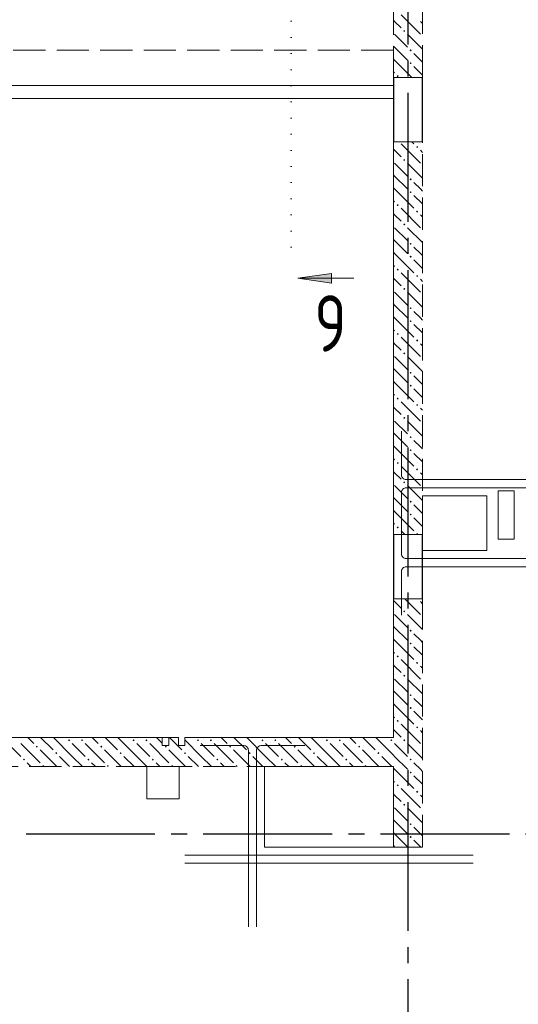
# Model space of a CAD drawing. Header units: millimetres. Extents: x 0 to 61017, y 0 to 42000.
# Tile 19 of 23: x 40270 to 43365, y 27745 to 33853. Entities that reach past the tile are written whole.
import ezdxf

# ---------------------------------------------------------------- set-up
doc = ezdxf.new("R2010")
doc.units = ezdxf.units.MM
for name, pattern in [('______2', [270, 200, -70]), ('______5', [1100, 800, -100, 100, -100]), ('______9', [100, 0, -100])]:
    doc.linetypes.add(name, pattern=pattern)
for name, color, linetype, lineweight in [('ЖБ Балка Вышележаща', 7, 'Continuous', 25), ('Макрос окна_ макрос двери', 7, 'Continuous', 18), ('Обрамление проемов стержнями', 7, 'Continuous', 25), ('Оси', 40, '______5', 18), ('Узлы символ', 7, 'Continuous', 25)]:
    doc.layers.add(name, color=color, linetype=linetype, lineweight=lineweight)
for name, color, linetype, lineweight, true_color in [('ЖБ Балка Нижележащая', 7, '______2', 25, 0x8c8cff), ('ЖБ Перекрытие верхний уровень', 7, 'Continuous', 25, 0xe0e0ff), ('ЖБ Стена верхний уровень', 7, 'Continuous', 25, 0x006e00)]:
    doc.layers.add(name, color=color, linetype=linetype, lineweight=lineweight, true_color=true_color)
doc.styles.add('ISOCPEUR', font='txt')

msp = doc.modelspace()

# ---------------------------------------------------------------- hatches: boundary and pattern name
at = {"layer": 'ЖБ Стена верхний уровень', "linetype": 'Continuous', "lineweight": 18, "transparency": 33554687}
for points in [[(42650.5, 33783.1), (42657, 33789.6), (42663.5, 33783.1), (42657, 33776.6)], [(42690.5, 33663.1), (42696.9, 33669.6), (42703.4, 33663.1), (42696.9, 33656.6)], [(42690.5, 33583.1), (42696.9, 33589.6), (42703.4, 33583.1), (42696.9, 33576.6)], [(42610.4, 33503.1), (42616.9, 33509.6), (42623.4, 33503.1), (42616.9, 33496.6)], [(42730.5, 33063.1), (42737, 33069.6), (42743.5, 33063.1), (42737, 33056.6)], [(42650.5, 32983.1), (42657, 32989.6), (42663.5, 32983.1), (42657, 32976.6)], [(42690.5, 32863.1), (42696.9, 32869.6), (42703.4, 32863.1), (42696.9, 32856.6)], [(42690.5, 32783.1), (42696.9, 32789.6), (42703.4, 32783.1), (42696.9, 32776.6)], [(42610.4, 32703.1), (42616.9, 32709.6), (42623.4, 32703.1), (42616.9, 32696.6)], [(42730.5, 32663.1), (42737, 32669.6), (42743.5, 32663.1), (42737, 32656.6)], [(42650.5, 32583.1), (42657, 32589.6), (42663.5, 32583.1), (42657, 32576.6)], [(42690.5, 32463.1), (42696.9, 32469.6), (42703.4, 32463.1), (42696.9, 32456.6)], [(42690.5, 32383.1), (42696.9, 32389.6), (42703.4, 32383.1), (42696.9, 32376.6)], [(42610.4, 32303.1), (42616.9, 32309.6), (42623.4, 32303.1), (42616.9, 32296.6)], [(42730.5, 32263.1), (42737, 32269.6), (42743.5, 32263.1), (42737, 32256.6)], [(42650.5, 32183.1), (42657, 32189.6), (42663.5, 32183.1), (42657, 32176.6)], [(42690.5, 32063.1), (42696.9, 32069.6), (42703.4, 32063.1), (42696.9, 32056.6)], [(42690.5, 31983.1), (42696.9, 31989.6), (42703.4, 31983.1), (42696.9, 31976.6)], [(42610.4, 31903.1), (42616.9, 31909.6), (42623.4, 31903.1), (42616.9, 31896.6)], [(42730.5, 31863.1), (42737, 31869.6), (42743.5, 31863.1), (42737, 31856.6)], [(42650.5, 31783.1), (42657, 31789.6), (42663.5, 31783.1), (42657, 31776.6)], [(42690.5, 31663.1), (42696.9, 31669.6), (42703.4, 31663.1), (42696.9, 31656.6)], [(42690.5, 31583.1), (42696.9, 31589.6), (42703.4, 31583.1), (42696.9, 31576.6)], [(42610.4, 31503.1), (42616.9, 31509.6), (42623.4, 31503.1), (42616.9, 31496.6)], [(42730.5, 31463.1), (42737, 31469.6), (42743.5, 31463.1), (42737, 31456.6)], [(42650.5, 31383.1), (42657, 31389.6), (42663.5, 31383.1), (42657, 31376.6)], [(42690.5, 31263.1), (42696.9, 31269.6), (42703.4, 31263.1), (42696.9, 31256.6)], [(42690.5, 31183.1), (42696.9, 31189.6), (42703.4, 31183.1), (42696.9, 31176.6)], [(42610.4, 31103.1), (42616.9, 31109.6), (42623.4, 31103.1), (42616.9, 31096.6)], [(42730.5, 31063.1), (42737, 31069.6), (42743.5, 31063.1), (42737, 31056.6)], [(42650.5, 30983.1), (42657, 30989.6), (42663.5, 30983.1), (42657, 30976.6)], [(42690.5, 30863.1), (42696.9, 30869.6), (42703.4, 30863.1), (42696.9, 30856.6)], [(42690.5, 30783.1), (42696.9, 30789.6), (42703.4, 30783.1), (42696.9, 30776.6)], [(42610.4, 30703.1), (42616.9, 30709.6), (42623.4, 30703.1), (42616.9, 30696.6)], [(42730.5, 30663.1), (42737, 30669.6), (42743.5, 30663.1), (42740.3, 30660), (42733.6, 30660)], [(42740.3, 30260), (42737, 30256.6), (42733.6, 30260)], [(42650.5, 30183.1), (42657, 30189.6), (42663.5, 30183.1), (42657, 30176.6)], [(42690.5, 30063.1), (42696.9, 30069.6), (42703.4, 30063.1), (42696.9, 30056.6)], [(42690.5, 29983.1), (42696.9, 29989.6), (42703.4, 29983.1), (42696.9, 29976.6)], [(42610.4, 29903.1), (42616.9, 29909.6), (42623.4, 29903.1), (42616.9, 29896.6)], [(42730.5, 29863.1), (42737, 29869.6), (42743.5, 29863.1), (42737, 29856.6)], [(42650.5, 29783.1), (42657, 29789.6), (42663.5, 29783.1), (42657, 29776.6)], [(42690.5, 29663.1), (42696.9, 29669.6), (42703.4, 29663.1), (42696.9, 29656.6)], [(42690.5, 29583.1), (42696.9, 29589.6), (42703.4, 29583.1), (42696.9, 29576.6)], [(42610.4, 29503.1), (42616.9, 29509.6), (42623.4, 29503.1), (42616.9, 29496.6)], [(42730.5, 29463.1), (42737, 29469.6), (42743.5, 29463.1), (42737, 29456.6)], [(40570.5, 29383.1), (40577, 29389.6), (40583.4, 29383.1), (40577, 29376.6)], [(40650.5, 29383.1), (40657, 29389.6), (40663.5, 29383.1), (40657, 29376.6)], [(40970.5, 29383.1), (40977, 29389.6), (40983.4, 29383.1), (40977, 29376.6)], [(41050.5, 29383.1), (41057, 29389.6), (41063.5, 29383.1), (41057, 29376.6)], [(41370.5, 29383.1), (41377, 29389.6), (41383.4, 29383.1), (41377, 29376.6)], [(41450.5, 29383.1), (41457, 29389.6), (41463.5, 29383.1), (41457, 29376.6)], [(41770.5, 29383.1), (41777, 29389.6), (41783.4, 29383.1), (41777, 29376.6)], [(41850.5, 29383.1), (41857, 29389.6), (41863.5, 29383.1), (41857, 29376.6)], [(42170.5, 29383.1), (42177, 29389.6), (42183.4, 29383.1), (42177, 29376.6)], [(42250.5, 29383.1), (42257, 29389.6), (42263.5, 29383.1), (42257, 29376.6)], [(42570.5, 29383.1), (42577, 29389.6), (42583.4, 29383.1), (42577, 29376.6)], [(42650.5, 29383.1), (42657, 29389.6), (42663.5, 29383.1), (42657, 29376.6)], [(40370.5, 29343.1), (40377, 29349.6), (40383.4, 29343.1), (40377, 29336.6)], [(40770.5, 29343.1), (40777, 29349.6), (40783.4, 29343.1), (40777, 29336.6)], [(41170.5, 29343.1), (41177, 29349.6), (41183.4, 29343.1), (41177, 29336.6)], [(41570.5, 29343.1), (41577, 29349.6), (41583.4, 29343.1), (41577, 29336.6)], [(41970.5, 29343.1), (41977, 29349.6), (41983.4, 29343.1), (41977, 29336.6)], [(42370.5, 29343.1), (42377, 29349.6), (42383.4, 29343.1), (42377, 29336.6)], [(40290.5, 29263.1), (40296.9, 29269.6), (40303.4, 29263.1), (40296.9, 29256.6)], [(40490.5, 29303.1), (40496.9, 29309.6), (40503.4, 29303.1), (40496.9, 29296.6)], [(40690.5, 29263.1), (40696.9, 29269.6), (40703.4, 29263.1), (40696.9, 29256.6)], [(40890.5, 29303.1), (40896.9, 29309.6), (40903.4, 29303.1), (40896.9, 29296.6)], [(41090.5, 29263.1), (41096.9, 29269.6), (41103.4, 29263.1), (41096.9, 29256.6)], [(41290.5, 29303.1), (41296.9, 29309.6), (41303.4, 29303.1), (41296.9, 29296.6)], [(41490.5, 29263.1), (41496.9, 29269.6), (41503.4, 29263.1), (41496.9, 29256.6)], [(41690.5, 29303.1), (41696.9, 29309.6), (41703.4, 29303.1), (41696.9, 29296.6)], [(41890.5, 29263.1), (41896.9, 29269.6), (41903.4, 29263.1), (41896.9, 29256.6)], [(42090.5, 29303.1), (42096.9, 29309.6), (42103.4, 29303.1), (42096.9, 29296.6)], [(42290.5, 29263.1), (42296.9, 29269.6), (42303.4, 29263.1), (42296.9, 29256.6)], [(42490.5, 29303.1), (42496.9, 29309.6), (42503.4, 29303.1), (42496.9, 29296.6)], [(42690.5, 29263.1), (42696.9, 29269.6), (42703.4, 29263.1), (42696.9, 29256.6)], [(40410.4, 29223.1), (40416.9, 29229.6), (40423.4, 29223.1), (40420.3, 29220), (40413.6, 29220)], [(40810.4, 29223.1), (40816.9, 29229.6), (40823.4, 29223.1), (40820.3, 29220), (40813.6, 29220)], [(41210.4, 29223.1), (41216.9, 29229.6), (41223.4, 29223.1), (41220.3, 29220), (41213.6, 29220)], [(41610.4, 29223.1), (41616.9, 29229.6), (41623.4, 29223.1), (41620.3, 29220), (41613.6, 29220)], [(42010.4, 29223.1), (42016.9, 29229.6), (42023.4, 29223.1), (42020.3, 29220), (42013.6, 29220)], [(42410.4, 29223.1), (42416.9, 29229.6), (42423.4, 29223.1), (42420.3, 29220), (42413.6, 29220)], [(42690.5, 29183.1), (42696.9, 29189.6), (42703.4, 29183.1), (42696.9, 29176.6)], [(42610.4, 29103.1), (42616.9, 29109.6), (42623.4, 29103.1), (42616.9, 29096.6)], [(42730.5, 29063.1), (42737, 29069.6), (42743.5, 29063.1), (42737, 29056.6)], [(42650.5, 28983.1), (42657, 28989.6), (42663.5, 28983.1), (42657, 28976.6)], [(42690.5, 28863.1), (42696.9, 28869.6), (42703.4, 28863.1), (42696.9, 28856.6)], [(42690.5, 28783.1), (42696.9, 28789.6), (42703.4, 28783.1), (42696.9, 28776.6)]]:
    msp.add_hatch(color=7, dxfattribs=at).paths.add_polyline_path(points, flags=16)
at = {"layer": 'Узлы символ', "linetype": 'Continuous', "lineweight": 13, "transparency": 33554687}
msp.add_hatch(color=7, dxfattribs=at).paths.add_polyline_path([(42206.4, 32218.9), (41996.4, 32249), (42206.4, 32278.9)], flags=16)

# ---------------------------------------------------------------- linework, layer by layer
at = {"layer": 'ЖБ Балка Вышележаща', "color": 7, "linetype": 'Continuous', "lineweight": 18, "transparency": 33554687}
for p, q in [((42590, 33365), (42590, 33445)), ((40060, 33365), (42590, 33365))]:
    msp.add_line(p, q, dxfattribs=at)
at = {"layer": 'ЖБ Балка Нижележащая', "color": 251, "linetype": '______2', "lineweight": 18, "true_color": 0x656565, "transparency": 33554687}
for p, q in [((42590, 33665), (40060, 33665)), ((42590, 33445), (42590, 33665))]:
    msp.add_line(p, q, dxfattribs=at)
at = {"layer": 'ЖБ Перекрытие верхний уровень', "color": 7, "linetype": 'Continuous', "lineweight": 18, "transparency": 33554687}
for p, q in [((40060, 33445), (42590, 33445)), ((42590, 33445), (42590, 29400)), ((43340, 30930), (43240, 30930)), ((43240, 30930), (43240, 30630)), ((43340, 30630), (43340, 30930)), ((43170, 30900), (42770, 30900)), ((42770, 30900), (42770, 30560)), ((43170, 30560), (43170, 30900)), ((43240, 30630), (43340, 30630)), ((42770, 30560), (43170, 30560)), ((41255, 29400), (39880, 29400)), ((41255, 29400), (41255, 29350)), ((41295, 29350), (41295, 29400)), ((42590, 29400), (41295, 29400)), ((41255, 29350), (41295, 29350)), ((41260, 29220), (41060, 29220)), ((41060, 29220), (41060, 29020)), ((41260, 29020), (41260, 29220)), ((42590, 29220), (41790, 29220)), ((41790, 29220), (41790, 28720)), ((42590, 28720), (42590, 29220)), ((41060, 29020), (41260, 29020)), ((41790, 28720), (42590, 28720))]:
    msp.add_line(p, q, dxfattribs=at)
at = {"layer": 'ЖБ Стена верхний уровень', "color": 251, "linetype": '______2', "lineweight": 13, "true_color": 0x656565, "transparency": 33554687}
for p, q in [((42590, 34500), (42590, 33495)), ((42770, 33495), (42770, 34500)), ((42770, 33495), (42590, 33495)), ((42590, 33095), (42770, 33095)), ((42590, 33095), (42590, 30660)), ((42770, 30660), (42770, 33095)), ((42770, 30660), (42590, 30660)), ((42590, 30260), (42770, 30260)), ((42590, 30260), (42590, 29400)), ((42770, 28720), (42770, 30260)), ((41155, 29400), (40060, 29400)), ((41155, 29400), (41155, 29350)), ((41195, 29350), (41195, 29400)), ((41255, 29400), (41195, 29400)), ((41255, 29400), (41255, 29350)), ((41295, 29350), (41295, 29400)), ((42590, 29400), (41295, 29400)), ((41155, 29350), (41195, 29350)), ((41255, 29350), (41295, 29350)), ((40060, 29220), (42590, 29220)), ((42590, 29220), (42590, 28720)), ((42590, 28720), (42770, 28720))]:
    msp.add_line(p, q, dxfattribs=at)
at = {"layer": 'ЖБ Стена верхний уровень', "color": 9, "linetype": 'Continuous', "lineweight": 18, "true_color": 0xc7c7c7, "transparency": 33554687}
for p, q in [((42596.9, 33843.1), (42590, 33850.1)), ((42637, 33803.1), (42596.9, 33843.1)), ((42637, 33883.1), (42757, 33763.1)), ((42757, 33843.1), (42770, 33830.1)), ((42596.9, 33763.1), (42677, 33683.1)), ((42677, 33763.1), (42770, 33670.1)), ((42596.9, 33683.1), (42590, 33690.1)), ((42596.9, 33683.1), (42677, 33603.1)), ((42590, 33610.1), (42596.9, 33603.1)), ((42596.9, 33603.1), (42705.1, 33495)), ((42757, 33603.1), (42716.9, 33643.1)), ((42770, 33590.1), (42757, 33603.1)), ((42716.9, 33563.1), (42770, 33510.1)), ((42590, 33530.1), (42596.9, 33523.1)), ((42596.9, 33043.1), (42590, 33050.1)), ((42637, 33083.1), (42757, 32963.1)), ((42705.1, 33095), (42716.9, 33083.1)), ((42637, 33003.1), (42596.9, 33043.1)), ((42596.9, 32963.1), (42677, 32883.1)), ((42596.9, 32883.1), (42590, 32890.1)), ((42596.9, 32883.1), (42677, 32803.1)), ((42590, 32810.1), (42596.9, 32803.1)), ((42596.9, 32803.1), (42716.9, 32683.1)), ((42757, 32803.1), (42716.9, 32843.1)), ((42590, 32730.1), (42596.9, 32723.1)), ((42637, 32683.1), (42757, 32563.1)), ((42596.9, 32643.1), (42590, 32650.1)), ((42637, 32603.1), (42596.9, 32643.1)), ((42596.9, 32563.1), (42677, 32483.1)), ((42596.9, 32483.1), (42590, 32490.1)), ((42596.9, 32483.1), (42677, 32403.1)), ((42757, 32403.1), (42716.9, 32443.1)), ((42590, 32410.1), (42596.9, 32403.1)), ((42596.9, 32403.1), (42716.9, 32283.1)), ((42590, 32330.1), (42596.9, 32323.1)), ((42637, 32283.1), (42757, 32163.1)), ((42596.9, 32243.1), (42590, 32250.1)), ((42637, 32203.1), (42596.9, 32243.1)), ((42596.9, 32163.1), (42677, 32083.1)), ((42596.9, 32083.1), (42590, 32090.1)), ((42596.9, 32083.1), (42677, 32003.1)), ((42590, 32010.1), (42596.9, 32003.1)), ((42757, 32003.1), (42716.9, 32043.1)), ((42596.9, 32003.1), (42716.9, 31883.1)), ((42590, 31930.1), (42596.9, 31923.1)), ((42596.9, 31843.1), (42590, 31850.1)), ((42637, 31803.1), (42596.9, 31843.1)), ((42637, 31883.1), (42757, 31763.1)), ((42596.9, 31763.1), (42677, 31683.1)), ((42596.9, 31683.1), (42590, 31690.1)), ((42596.9, 31683.1), (42677, 31603.1)), ((42757, 31603.1), (42716.9, 31643.1)), ((42590, 31610.1), (42596.9, 31603.1)), ((42596.9, 31603.1), (42716.9, 31483.1)), ((42590, 31530.1), (42596.9, 31523.1)), ((42637, 31483.1), (42757, 31363.1)), ((42596.9, 31443.1), (42590, 31450.1)), ((42637, 31403.1), (42596.9, 31443.1)), ((42596.9, 31363.1), (42677, 31283.1)), ((42596.9, 31283.1), (42590, 31290.1)), ((42596.9, 31283.1), (42677, 31203.1)), ((42757, 31203.1), (42716.9, 31243.1)), ((42590, 31210.1), (42596.9, 31203.1)), ((42596.9, 31203.1), (42716.9, 31083.1)), ((42590, 31130.1), (42596.9, 31123.1)), ((42596.9, 31043.1), (42590, 31050.1)), ((42637, 31003.1), (42596.9, 31043.1)), ((42637, 31083.1), (42757, 30963.1)), ((42596.9, 30963.1), (42677, 30883.1)), ((42596.9, 30883.1), (42590, 30890.1)), ((42596.9, 30883.1), (42677, 30803.1)), ((42590, 30810.1), (42596.9, 30803.1)), ((42596.9, 30803.1), (42716.9, 30683.1)), ((42757, 30803.1), (42716.9, 30843.1)), ((42590, 30730.1), (42596.9, 30723.1)), ((42637, 30683.1), (42660.1, 30660)), ((42596.9, 30243.1), (42590, 30250.1)), ((42637, 30203.1), (42596.9, 30243.1)), ((42660.1, 30260), (42757, 30163.1)), ((42596.9, 30163.1), (42677, 30083.1)), ((42596.9, 30083.1), (42590, 30090.1)), ((42596.9, 30083.1), (42677, 30003.1)), ((42590, 30010.1), (42596.9, 30003.1)), ((42596.9, 30003.1), (42716.9, 29883.1)), ((42757, 30003.1), (42716.9, 30043.1)), ((42590, 29930.1), (42596.9, 29923.1)), ((42637, 29883.1), (42757, 29763.1)), ((42596.9, 29843.1), (42590, 29850.1)), ((42637, 29803.1), (42596.9, 29843.1)), ((42596.9, 29763.1), (42677, 29683.1)), ((42596.9, 29683.1), (42590, 29690.1)), ((42596.9, 29683.1), (42677, 29603.1)), ((42757, 29603.1), (42716.9, 29643.1)), ((42590, 29610.1), (42596.9, 29603.1)), ((42596.9, 29603.1), (42716.9, 29483.1)), ((42590, 29530.1), (42596.9, 29523.1)), ((42596.9, 29443.1), (42590, 29450.1)), ((42637, 29403.1), (42596.9, 29443.1)), ((42637, 29483.1), (42757, 29363.1)), ((40320.1, 29400), (40357, 29363.1)), ((40400.1, 29400), (40477, 29323.1)), ((40596.9, 29283.1), (40480.1, 29400)), ((40720.1, 29400), (40757, 29363.1)), ((40800.1, 29400), (40877, 29323.1)), ((40996.9, 29283.1), (40880.1, 29400)), ((41120.1, 29400), (41155, 29365.1)), ((41200.1, 29400), (41277, 29323.1)), ((41396.9, 29283.1), (41295, 29385.1)), ((41520.1, 29400), (41557, 29363.1)), ((41600.1, 29400), (41677, 29323.1)), ((41796.9, 29283.1), (41680.1, 29400)), ((41920.1, 29400), (41957, 29363.1)), ((42000.1, 29400), (42077, 29323.1)), ((42196.9, 29283.1), (42080.1, 29400)), ((42320.1, 29400), (42357, 29363.1)), ((42400.1, 29400), (42477, 29323.1)), ((42590, 29290.1), (42480.1, 29400)), ((40196.9, 29363.1), (40277, 29283.1)), ((40277, 29363.1), (40396.9, 29243.1)), ((40500.1, 29220), (40396.9, 29323.1)), ((40596.9, 29363.1), (40677, 29283.1)), ((40677, 29363.1), (40796.9, 29243.1)), ((40900.1, 29220), (40796.9, 29323.1)), ((40996.9, 29363.1), (41077, 29283.1)), ((41077, 29363.1), (41196.9, 29243.1)), ((41300.1, 29220), (41196.9, 29323.1)), ((41396.9, 29363.1), (41477, 29283.1)), ((41477, 29363.1), (41596.9, 29243.1)), ((41700.1, 29220), (41596.9, 29323.1)), ((41796.9, 29363.1), (41877, 29283.1)), ((41877, 29363.1), (41996.9, 29243.1)), ((42100.1, 29220), (41996.9, 29323.1)), ((42196.9, 29363.1), (42277, 29283.1)), ((42277, 29363.1), (42396.9, 29243.1)), ((42500.1, 29220), (42396.9, 29323.1)), ((42596.9, 29363.1), (42677, 29283.1)), ((40516.9, 29283.1), (40580.1, 29220)), ((40596.9, 29283.1), (40660.1, 29220)), ((40916.9, 29283.1), (40980.1, 29220)), ((40996.9, 29283.1), (41060.1, 29220)), ((41316.9, 29283.1), (41380.1, 29220)), ((41396.9, 29283.1), (41460.1, 29220)), ((41716.9, 29283.1), (41780.1, 29220)), ((41796.9, 29283.1), (41860.1, 29220)), ((42116.9, 29283.1), (42180.1, 29220)), ((42196.9, 29283.1), (42260.1, 29220)), ((42516.9, 29283.1), (42580.1, 29220)), ((42596.9, 29283.1), (42590, 29290.1)), ((42596.9, 29283.1), (42677, 29203.1)), ((40340.1, 29220), (40316.9, 29243.1)), ((40740.1, 29220), (40716.9, 29243.1)), ((41140.1, 29220), (41116.9, 29243.1)), ((41540.1, 29220), (41516.9, 29243.1)), ((41940.1, 29220), (41916.9, 29243.1)), ((42340.1, 29220), (42316.9, 29243.1)), ((42590, 29210.1), (42596.9, 29203.1)), ((42596.9, 29203.1), (42716.9, 29083.1)), ((42757, 29203.1), (42716.9, 29243.1)), ((42590, 29130.1), (42596.9, 29123.1)), ((42637, 29083.1), (42757, 28963.1)), ((42596.9, 29043.1), (42590, 29050.1)), ((42637, 29003.1), (42596.9, 29043.1)), ((42596.9, 28963.1), (42677, 28883.1)), ((42596.9, 28883.1), (42590, 28890.1)), ((42596.9, 28883.1), (42677, 28803.1)), ((42757, 28803.1), (42716.9, 28843.1)), ((42590, 28810.1), (42596.9, 28803.1)), ((42596.9, 28803.1), (42680.1, 28720)), ((42590, 28730.1), (42596.9, 28723.1)), ((42716.9, 28763.1), (42760.1, 28720))]:
    msp.add_line(p, q, dxfattribs=at)
for points in [[(42757, 33043.1), (42770, 33030.1), (42770, 33030.1), (42770, 33030.1), (42770, 33030.1)], [(42677, 32963.1), (42770, 32870.1), (42770, 32870.1), (42770, 32870.1), (42770, 32870.1)], [(42770, 32790.1), (42770, 32790.1), (42770, 32790.1), (42770, 32790.1), (42757, 32803.1)], [(42716.9, 32763.1), (42770, 32710.1), (42770, 32710.1), (42770, 32710.1), (42770, 32710.1)], [(42757, 32643.1), (42770, 32630.1), (42770, 32630.1), (42770, 32630.1), (42770, 32630.1)], [(42677, 32563.1), (42770, 32470.1), (42770, 32470.1), (42770, 32470.1), (42770, 32470.1)], [(42770, 32390.1), (42770, 32390.1), (42770, 32390.1), (42770, 32390.1), (42757, 32403.1)], [(42716.9, 32363.1), (42770, 32310.1), (42770, 32310.1), (42770, 32310.1), (42770, 32310.1)], [(42757, 32243.1), (42770, 32230.1), (42770, 32230.1), (42770, 32230.1), (42770, 32230.1)], [(42677, 32163.1), (42770, 32070.1), (42770, 32070.1), (42770, 32070.1), (42770, 32070.1)], [(42716.9, 31963.1), (42770, 31910.1), (42770, 31910.1), (42770, 31910.1), (42770, 31910.1)], [(42770, 31990.1), (42770, 31990.1), (42770, 31990.1), (42770, 31990.1), (42757, 32003.1)], [(42757, 31843.1), (42770, 31830.1), (42770, 31830.1), (42770, 31830.1), (42770, 31830.1)], [(42677, 31763.1), (42770, 31670.1), (42770, 31670.1), (42770, 31670.1), (42770, 31670.1)], [(42770, 31590.1), (42770, 31590.1), (42770, 31590.1), (42770, 31590.1), (42757, 31603.1)], [(42716.9, 31563.1), (42770, 31510.1), (42770, 31510.1), (42770, 31510.1), (42770, 31510.1)], [(42757, 31443.1), (42770, 31430.1), (42770, 31430.1), (42770, 31430.1), (42770, 31430.1)], [(42677, 31363.1), (42770, 31270.1), (42770, 31270.1), (42770, 31270.1), (42770, 31270.1)], [(42716.9, 31163.1), (42770, 31110.1), (42770, 31110.1), (42770, 31110.1), (42770, 31110.1)], [(42770, 31190.1), (42770, 31190.1), (42770, 31190.1), (42770, 31190.1), (42757, 31203.1)], [(42757, 31043.1), (42770, 31030.1), (42770, 31030.1), (42770, 31030.1), (42770, 31030.1)], [(42677, 30963.1), (42770, 30870.1), (42770, 30870.1), (42770, 30870.1), (42770, 30870.1)], [(42770, 30790.1), (42770, 30790.1), (42770, 30790.1), (42770, 30790.1), (42757, 30803.1)], [(42716.9, 30763.1), (42770, 30710.1), (42770, 30710.1), (42770, 30710.1), (42770, 30710.1)], [(42757, 30243.1), (42770, 30230.1), (42770, 30230.1)], [(42677, 30163.1), (42770, 30070.1), (42770, 30070.1)], [(42770, 29990.1), (42770, 29990.1), (42757, 30003.1)], [(42716.9, 29963.1), (42770, 29910.1), (42770, 29910.1)], [(42757, 29843.1), (42770, 29830.1), (42770, 29830.1)], [(42677, 29763.1), (42770, 29670.1), (42770, 29670.1)], [(42770, 29590.1), (42770, 29590.1), (42757, 29603.1)], [(42716.9, 29563.1), (42770, 29510.1), (42770, 29510.1)], [(42757, 29443.1), (42770, 29430.1), (42770, 29430.1)], [(42677, 29363.1), (42770, 29270.1), (42770, 29270.1)], [(42770, 29190.1), (42770, 29190.1), (42757, 29203.1)], [(42716.9, 29163.1), (42770, 29110.1), (42770, 29110.1)], [(42757, 29043.1), (42770, 29030.1), (42770, 29030.1)], [(42677, 28963.1), (42770, 28870.1), (42770, 28870.1)], [(42770, 28790.1), (42770, 28790.1), (42757, 28803.1)]]:
    msp.add_lwpolyline(points, dxfattribs=at)
at = {"layer": 'Макрос окна_ макрос двери', "color": 7, "linetype": 'Continuous', "lineweight": -3, "transparency": 33554687}
for p, q in [((42590, 33495), (42590, 33095)), ((42770, 33095), (42770, 33495)), ((42590, 30660), (42590, 30260)), ((42770, 30260), (42770, 30660))]:
    msp.add_line(p, q, dxfattribs=at)
at = {"layer": 'Обрамление проемов стержнями', "color": 7, "linetype": 'Continuous', "lineweight": 18, "transparency": 33554687}
for p, q in [((41295, 28669.7), (43085, 28669.7)), ((41295, 28619.7), (43085, 28619.7))]:
    msp.add_line(p, q, dxfattribs=at)
for points in [[(43835, 31000), (42668.7, 31000), (42663.4, 31000.7), (42657.9, 31002.5), (42652.9, 31005.3), (42648.8, 31008.8), (42645.3, 31012.9), (42642.5, 31017.9), (42640.7, 31023.4), (42640, 31028.7), (42640, 31300)], [(43835, 30950), (42668.7, 30950), (42663.4, 30949.3), (42657.9, 30947.5), (42652.9, 30944.7), (42648.8, 30941.2), (42645.3, 30937.1), (42642.5, 30932.1), (42640.7, 30926.6), (42640, 30921.3), (42640, 30650)], [(43835, 30510), (42668.7, 30510), (42663.4, 30510.7), (42657.9, 30512.5), (42652.9, 30515.4), (42648.8, 30518.8), (42645.3, 30522.9), (42642.5, 30527.9), (42640.7, 30533.4), (42640, 30538.7), (42640, 30810)], [(43835, 30460), (42668.7, 30460), (42663.4, 30459.3), (42657.9, 30457.5), (42652.9, 30454.6), (42648.8, 30451.2), (42645.3, 30447.1), (42642.5, 30442.1), (42640.7, 30436.6), (42640, 30431.3), (42640, 30160)], [(41690, 28224.7), (41690, 29321.3), (41689.3, 29326.6), (41687.5, 29332.1), (41684.6, 29337.1), (41681.2, 29341.2), (41677.1, 29344.7), (41672.1, 29347.5), (41666.6, 29349.3), (41661.3, 29350), (41390, 29350)], [(41740, 28224.7), (41740, 29321.3), (41740.7, 29326.6), (41742.5, 29332.1), (41745.3, 29337.1), (41748.8, 29341.2), (41752.9, 29344.7), (41757.9, 29347.5), (41763.4, 29349.3), (41768.7, 29350), (42040, 29350)]]:
    msp.add_lwpolyline(points, dxfattribs=at)
at = {"layer": 'Оси', "color": 8, "linetype": '______5', "lineweight": -3, "transparency": 33554687}
for p, q in [((42680, 40000), (42680, 16970)), ((49910, 28800), (4600, 28800))]:
    msp.add_line(p, q, dxfattribs=at)
at = {"layer": 'Узлы символ', "color": 7, "linetype": '______9', "lineweight": 13, "transparency": 33554687}
msp.add_line((41954.5, 32442.2), (41954.5, 35731.4), dxfattribs=at)
at = {"layer": 'Узлы символ', "color": 7, "linetype": 'Continuous', "lineweight": 13, "transparency": 33554687}
for p, q in [((41996.4, 32249), (42206.4, 32278.9)), ((42206.4, 32278.9), (42206.4, 32218.9)), ((41996.4, 32249), (42343.9, 32249)), ((41996.4, 32249), (41996.4, 32249)), ((41996.4, 32249), (41996.4, 32249)), ((41996.4, 32249), (41996.4, 32249)), ((42206.4, 32218.9), (41996.4, 32249)), ((42206.4, 32249), (42221.3, 32249))]:
    msp.add_line(p, q, dxfattribs=at)

# ---------------------------------------------------------------- texts
at = {"layer": 'Узлы символ', "color": 7, "linetype": 'Continuous', "lineweight": 35, "transparency": 33554687, "insert": (42098.9, 31793.9), "char_height": 350, "width": 380.819, "attachment_point": 7, "style": 'ISOCPEUR'}
msp.add_mtext('\\W0.78;9', dxfattribs=at)

doc.saveas('drawing.dxf')
